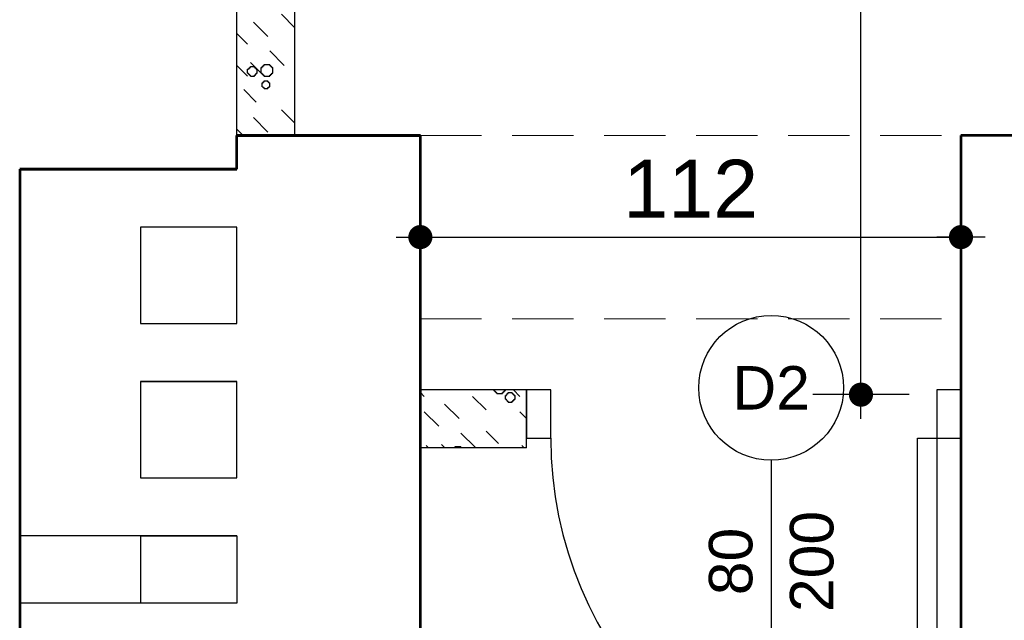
# Model space of a CAD drawing. Header units: millimetres. Extents: x 11979 to 23691, y 12825 to 41978.
# Tile 233 of 256: x 20902 to 21106, y 38086 to 38211. Entities that reach past the tile are written whole.
import ezdxf
from ezdxf.enums import TextEntityAlignment as Align

# ---------------------------------------------------------------- set-up
doc = ezdxf.new("R2010")
doc.units = ezdxf.units.MM
doc.linetypes.add('901', pattern=[0])
doc.linetypes.add('DASHED', pattern=[19.05, 12.7, -6.35])
for name, color, linetype in [('- niebieska cienka - izolacja', 120, 'Continuous'), ('-LI-WIDOK', 2, 'Continuous'), ('-WYMIAR', 8, 'Continuous'), ('_PROJEKTOWANE', 5, 'Continuous'), ('KRESKOWANIE', 8, 'Continuous'), ('PROJEKTOWANE', 5, 'Continuous')]:
    doc.layers.add(name, color=color, linetype=linetype)
doc.layers.add('-ŚCIANY NOŚNE', color=4, linetype='Continuous', lineweight=53)
doc.layers.add('CIENKA', color=1, linetype='901', lineweight=18)
doc.styles.add('ARIAL', font='arial.ttf', dxfattribs={"height": 0.5})
doc.styles.get("Standard").update_dxf_attribs({"font": 'arial.ttf'})
doc.dimstyles.new('CZA-KROPKA-50', dxfattribs={"dimtxt": 12, "dimasz": 1, "dimexe": 2, "dimexo": 25, "dimgap": 4, "dimtad": 1, "dimdec": 1, "dimrnd": 0.5, "dimzin": 9, "dimdsep": 46, "dimtxsty": 'Standard', "dimblk": 'CZA-KROPKA', "dimblk1": 'CZA-KROPKA', "dimblk2": 'CZA-KROPKA', "dimsah": 1, "dimcen": -20, "dimse1": 1, "dimse2": 1, "dimclrd": 8, "dimclre": 8, "dimclrt": 9, "dimadec": 0, "dimazin": 0, "dimtfac": 1, "dimtdec": 1, "dimtmove": 1, "dimatfit": 3, "dimldrblk": 'CZA-KROPKA', "dimfxl": 1, "dimtolj": 1, "dimtzin": 9, "dimarcsym": 0})
pattern_1 = [(315, (8112.473, 14221.135), (19.7999996, -4e-15), [3.394112, -24.607316]), (315, (8112.473, 14240.935), (19.7999996, -4e-15), [3.394112, -24.607316]), (315, (8126.073, 14214.135), (19.7999996, -4e-15), [3.959798, -24.04163]), (315, (8126.073, 14233.935), (19.7999996, -4e-15), [3.959798, -24.04163]), (0, (8122.273, 14219.935), (0, 19.8), [0.2, -19.6]), (90, (8122.473, 14219.935), (-19.8, 1e-15), [0.2, -19.6]), (0, (8122.473, 14220.135), (0, 19.8), [0.2, -19.6]), (0, (8122.673, 14220.135), (0, 19.8), [0.2, -19.6]), (0, (8122.873, 14220.135), (0, 19.8), [0.2, -19.6]), (0, (8123.073, 14220.135), (0, 19.8), [0.2, -19.6]), (90, (8123.273, 14219.935), (-19.8, 1e-15), [0.2, -19.6]), (0, (8123.273, 14219.935), (0, 19.8), [0.2, -19.6]), (90, (8123.473, 14219.735), (-19.8, 1e-15), [0.2, -19.6]), (0, (8123.473, 14219.735), (0, 19.8), [0.2, -19.6]), (90, (8123.673, 14219.535), (-19.8, 1e-15), [0.2, -19.6]), (90, (8123.673, 14219.335), (-19.8, 1e-15), [0.2, -19.6]), (90, (8123.673, 14219.135), (-19.8, 1e-15), [0.2, -19.6]), (90, (8123.673, 14218.935), (-19.8, 1e-15), [0.2, -19.6]), (0, (8123.473, 14218.935), (0, 19.8), [0.2, -19.6]), (90, (8123.473, 14218.735), (-19.8, 1e-15), [0.2, -19.6]), (0, (8123.273, 14218.735), (0, 19.8), [0.2, -19.6]), (90, (8123.273, 14218.535), (-19.8, 1e-15), [0.2, -19.6]), (0, (8123.073, 14218.535), (0, 19.8), [0.2, -19.6]), (0, (8122.873, 14218.535), (0, 19.8), [0.2, -19.6]), (0, (8122.673, 14218.535), (0, 19.8), [0.2, -19.6]), (0, (8122.473, 14218.535), (0, 19.8), [0.2, -19.6]), (90, (8122.473, 14218.535), (-19.8, 1e-15), [0.2, -19.6]), (0, (8122.273, 14218.735), (0, 19.8), [0.2, -19.6]), (90, (8122.273, 14218.735), (-19.8, 1e-15), [0.2, -19.6]), (0, (8122.073, 14218.935), (0, 19.8), [0.2, -19.6]), (90, (8122.073, 14218.935), (-19.8, 1e-15), [0.2, -19.6]), (90, (8122.073, 14219.135), (-19.8, 1e-15), [0.2, -19.6]), (90, (8122.073, 14219.335), (-19.8, 1e-15), [0.2, -19.6]), (90, (8122.073, 14219.535), (-19.8, 1e-15), [0.2, -19.6]), (0, (8122.073, 14219.735), (0, 19.8), [0.2, -19.6]), (90, (8122.273, 14219.735), (-19.8, 1e-15), [0.2, -19.6]), (90, (8119.273, 14202.735), (-19.8, 1e-15), [0.2, -19.6]), (0, (8119.073, 14202.735), (0, 19.8), [0.2, -19.6]), (90, (8119.073, 14202.535), (-19.8, 1e-15), [0.2, -19.6]), (90, (8119.073, 14202.335), (-19.8, 1e-15), [0.2, -19.6]), (90, (8119.073, 14202.135), (-19.8, 1e-15), [0.2, -19.6]), (90, (8119.073, 14201.935), (-19.8, 1e-15), [0.2, -19.6]), (0, (8119.073, 14201.935), (0, 19.8), [0.2, -19.6]), (90, (8119.273, 14201.735), (-19.8, 1e-15), [0.2, -19.6]), (0, (8119.273, 14201.735), (0, 19.8), [0.2, -19.6]), (90, (8119.473, 14201.535), (-19.8, 1e-15), [0.2, -19.6]), (0, (8119.473, 14201.535), (0, 19.8), [0.2, -19.6]), (90, (8119.673, 14201.335), (-19.8, 1e-15), [0.2, -19.6]), (0, (8119.673, 14201.335), (0, 19.8), [0.2, -19.6]), (0, (8119.873, 14201.335), (0, 19.8), [0.2, -19.6]), (0, (8120.073, 14201.335), (0, 19.8), [0.2, -19.6]), (0, (8120.273, 14201.335), (0, 19.8), [0.2, -19.6]), (90, (8120.473, 14201.335), (-19.8, 1e-15), [0.2, -19.6]), (0, (8120.473, 14201.535), (0, 19.8), [0.2, -19.6]), (90, (8120.673, 14201.535), (-19.8, 1e-15), [0.2, -19.6]), (0, (8120.673, 14201.735), (0, 19.8), [0.2, -19.6]), (90, (8120.873, 14201.735), (-19.8, 1e-15), [0.2, -19.6]), (0, (8120.873, 14201.935), (0, 19.8), [0.2, -19.6]), (90, (8121.073, 14201.935), (-19.8, 1e-15), [0.2, -19.6]), (90, (8121.073, 14202.135), (-19.8, 1e-15), [0.2, -19.6]), (90, (8121.073, 14202.335), (-19.8, 1e-15), [0.2, -19.6]), (90, (8121.073, 14202.535), (-19.8, 1e-15), [0.2, -19.6]), (0, (8120.873, 14202.735), (0, 19.8), [0.2, -19.6]), (90, (8120.873, 14202.735), (-19.8, 1e-15), [0.2, -19.6]), (0, (8120.673, 14202.935), (0, 19.8), [0.2, -19.6]), (90, (8120.673, 14202.935), (-19.8, 1e-15), [0.2, -19.6]), (0, (8120.473, 14203.135), (0, 19.8), [0.2, -19.6]), (90, (8120.473, 14203.135), (-19.8, 1e-15), [0.2, -19.6]), (0, (8120.273, 14203.335), (0, 19.8), [0.2, -19.6]), (0, (8120.073, 14203.335), (0, 19.8), [0.2, -19.6]), (0, (8119.873, 14203.335), (0, 19.8), [0.2, -19.6]), (0, (8119.673, 14203.335), (0, 19.8), [0.2, -19.6]), (90, (8119.673, 14203.135), (-19.8, 1e-15), [0.2, -19.6]), (0, (8119.473, 14203.135), (0, 19.8), [0.2, -19.6]), (90, (8119.473, 14202.935), (-19.8, 1e-15), [0.2, -19.6]), (0, (8119.273, 14202.935), (0, 19.8), [0.2, -19.6]), (90, (8122.273, 14203.335), (-19.8, 1e-15), [0.2, -19.6]), (0, (8122.273, 14203.535), (0, 19.8), [0.2, -19.6]), (90, (8122.473, 14203.535), (-19.8, 1e-15), [0.2, -19.6]), (0, (8122.473, 14203.735), (0, 19.8), [0.2, -19.6]), (0, (8122.673, 14203.735), (0, 19.8), [0.2, -19.6]), (0, (8122.873, 14203.735), (0, 19.8), [0.2, -19.6]), (0, (8123.073, 14203.735), (0, 19.8), [0.2, -19.6]), (0, (8123.273, 14203.735), (0, 19.8), [0.2, -19.6]), (0, (8123.473, 14203.735), (0, 19.8), [0.2, -19.6]), (90, (8123.673, 14203.535), (-19.8, 1e-15), [0.2, -19.6]), (0, (8123.673, 14203.535), (0, 19.8), [0.2, -19.6]), (90, (8123.873, 14203.335), (-19.8, 1e-15), [0.2, -19.6]), (0, (8123.873, 14203.335), (0, 19.8), [0.2, -19.6]), (90, (8124.073, 14203.135), (-19.8, 1e-15), [0.2, -19.6]), (0, (8124.073, 14203.135), (0, 19.8), [0.2, -19.6]), (90, (8124.273, 14202.935), (-19.8, 1e-15), [0.2, -19.6]), (90, (8124.273, 14202.735), (-19.8, 1e-15), [0.2, -19.6]), (90, (8124.273, 14202.535), (-19.8, 1e-15), [0.2, -19.6]), (90, (8124.273, 14202.335), (-19.8, 1e-15), [0.2, -19.6]), (90, (8124.273, 14202.135), (-19.8, 1e-15), [0.2, -19.6]), (90, (8124.273, 14201.935), (-19.8, 1e-15), [0.2, -19.6]), (0, (8124.073, 14201.935), (0, 19.8), [0.2, -19.6]), (90, (8124.073, 14201.735), (-19.8, 1e-15), [0.2, -19.6]), (0, (8123.873, 14201.735), (0, 19.8), [0.2, -19.6]), (90, (8123.873, 14201.535), (-19.8, 1e-15), [0.2, -19.6]), (0, (8123.673, 14201.535), (0, 19.8), [0.2, -19.6]), (90, (8123.673, 14201.335), (-19.8, 1e-15), [0.2, -19.6]), (0, (8123.473, 14201.335), (0, 19.8), [0.2, -19.6]), (0, (8123.273, 14201.335), (0, 19.8), [0.2, -19.6]), (0, (8123.073, 14201.335), (0, 19.8), [0.2, -19.6]), (0, (8122.873, 14201.335), (0, 19.8), [0.2, -19.6]), (0, (8122.673, 14201.335), (0, 19.8), [0.2, -19.6]), (0, (8122.473, 14201.335), (0, 19.8), [0.2, -19.6]), (90, (8122.473, 14201.335), (-19.8, 1e-15), [0.2, -19.6]), (0, (8122.273, 14201.535), (0, 19.8), [0.2, -19.6]), (90, (8122.273, 14201.535), (-19.8, 1e-15), [0.2, -19.6]), (0, (8122.073, 14201.735), (0, 19.8), [0.2, -19.6]), (90, (8122.073, 14201.735), (-19.8, 1e-15), [0.2, -19.6]), (0, (8121.873, 14201.935), (0, 19.8), [0.2, -19.6]), (90, (8121.873, 14201.935), (-19.8, 1e-15), [0.2, -19.6]), (90, (8121.873, 14202.135), (-19.8, 1e-15), [0.2, -19.6]), (90, (8121.873, 14202.335), (-19.8, 1e-15), [0.2, -19.6]), (90, (8121.873, 14202.535), (-19.8, 1e-15), [0.2, -19.6]), (90, (8121.873, 14202.735), (-19.8, 1e-15), [0.2, -19.6]), (90, (8121.873, 14202.935), (-19.8, 1e-15), [0.2, -19.6]), (0, (8121.873, 14203.135), (0, 19.8), [0.2, -19.6]), (90, (8122.073, 14203.135), (-19.8, 1e-15), [0.2, -19.6]), (0, (8122.073, 14203.335), (0, 19.8), [0.2, -19.6]), (0, (8114.073, 14217.935), (0, 19.8), [0.2, -19.6]), (90, (8114.273, 14217.935), (-19.8, 1e-15), [0.2, -19.6]), (0, (8114.273, 14218.135), (0, 19.8), [0.2, -19.6]), (0, (8114.473, 14218.135), (0, 19.8), [0.2, -19.6]), (0, (8114.673, 14218.135), (0, 19.8), [0.2, -19.6]), (0, (8114.873, 14218.135), (0, 19.8), [0.2, -19.6]), (90, (8115.073, 14217.935), (-19.8, 1e-15), [0.2, -19.6]), (0, (8115.073, 14217.935), (0, 19.8), [0.2, -19.6]), (90, (8115.273, 14217.735), (-19.8, 1e-15), [0.2, -19.6]), (0, (8115.273, 14217.735), (0, 19.8), [0.2, -19.6]), (90, (8115.473, 14217.535), (-19.8, 1e-15), [0.2, -19.6]), (90, (8115.473, 14217.335), (-19.8, 1e-15), [0.2, -19.6]), (90, (8115.473, 14217.135), (-19.8, 1e-15), [0.2, -19.6]), (90, (8115.473, 14216.935), (-19.8, 1e-15), [0.2, -19.6]), (0, (8115.273, 14216.935), (0, 19.8), [0.2, -19.6]), (90, (8115.273, 14216.735), (-19.8, 1e-15), [0.2, -19.6]), (0, (8115.073, 14216.735), (0, 19.8), [0.2, -19.6]), (90, (8115.073, 14216.535), (-19.8, 1e-15), [0.2, -19.6]), (0, (8114.873, 14216.535), (0, 19.8), [0.2, -19.6]), (0, (8114.673, 14216.535), (0, 19.8), [0.2, -19.6]), (0, (8114.473, 14216.535), (0, 19.8), [0.2, -19.6]), (0, (8114.273, 14216.535), (0, 19.8), [0.2, -19.6]), (90, (8114.273, 14216.535), (-19.8, 1e-15), [0.2, -19.6]), (0, (8114.073, 14216.735), (0, 19.8), [0.2, -19.6]), (90, (8114.073, 14216.735), (-19.8, 1e-15), [0.2, -19.6]), (0, (8113.873, 14216.935), (0, 19.8), [0.2, -19.6]), (90, (8113.873, 14216.935), (-19.8, 1e-15), [0.2, -19.6]), (90, (8113.873, 14217.135), (-19.8, 1e-15), [0.2, -19.6]), (90, (8113.873, 14217.335), (-19.8, 1e-15), [0.2, -19.6]), (90, (8113.873, 14217.535), (-19.8, 1e-15), [0.2, -19.6]), (0, (8113.873, 14217.735), (0, 19.8), [0.2, -19.6]), (90, (8114.073, 14217.735), (-19.8, 1e-15), [0.2, -19.6]), (90, (8111.073, 14216.735), (-19.8, 1e-15), [0.2, -19.6]), (0, (8111.073, 14216.935), (0, 19.8), [0.2, -19.6]), (90, (8111.273, 14216.935), (-19.8, 1e-15), [0.2, -19.6]), (0, (8111.273, 14217.135), (0, 19.8), [0.2, -19.6]), (0, (8111.473, 14217.135), (0, 19.8), [0.2, -19.6]), (0, (8111.673, 14217.135), (0, 19.8), [0.2, -19.6]), (0, (8111.873, 14217.135), (0, 19.8), [0.2, -19.6]), (0, (8112.073, 14217.135), (0, 19.8), [0.2, -19.6]), (0, (8112.273, 14217.135), (0, 19.8), [0.2, -19.6]), (90, (8112.473, 14216.935), (-19.8, 1e-15), [0.2, -19.6]), (0, (8112.473, 14216.935), (0, 19.8), [0.2, -19.6]), (90, (8112.673, 14216.735), (-19.8, 1e-15), [0.2, -19.6]), (0, (8112.673, 14216.735), (0, 19.8), [0.2, -19.6]), (90, (8112.873, 14216.535), (-19.8, 1e-15), [0.2, -19.6]), (0, (8112.873, 14216.535), (0, 19.8), [0.2, -19.6]), (90, (8113.073, 14216.335), (-19.8, 1e-15), [0.2, -19.6]), (90, (8113.073, 14216.135), (-19.8, 1e-15), [0.2, -19.6]), (90, (8113.073, 14215.935), (-19.8, 1e-15), [0.2, -19.6]), (90, (8113.073, 14215.735), (-19.8, 1e-15), [0.2, -19.6]), (90, (8113.073, 14215.535), (-19.8, 1e-15), [0.2, -19.6]), (90, (8113.073, 14215.335), (-19.8, 1e-15), [0.2, -19.6]), (0, (8112.873, 14215.335), (0, 19.8), [0.2, -19.6]), (90, (8112.873, 14215.135), (-19.8, 1e-15), [0.2, -19.6]), (0, (8112.673, 14215.135), (0, 19.8), [0.2, -19.6]), (90, (8112.673, 14214.935), (-19.8, 1e-15), [0.2, -19.6]), (0, (8112.473, 14214.935), (0, 19.8), [0.2, -19.6]), (90, (8112.473, 14214.735), (-19.8, 1e-15), [0.2, -19.6]), (0, (8112.273, 14214.735), (0, 19.8), [0.2, -19.6]), (0, (8112.073, 14214.735), (0, 19.8), [0.2, -19.6]), (0, (8111.873, 14214.735), (0, 19.8), [0.2, -19.6]), (0, (8111.673, 14214.735), (0, 19.8), [0.2, -19.6]), (0, (8111.473, 14214.735), (0, 19.8), [0.2, -19.6]), (0, (8111.273, 14214.735), (0, 19.8), [0.2, -19.6]), (90, (8111.273, 14214.735), (-19.8, 1e-15), [0.2, -19.6]), (0, (8111.073, 14214.935), (0, 19.8), [0.2, -19.6]), (90, (8111.073, 14214.935), (-19.8, 1e-15), [0.2, -19.6]), (0, (8110.873, 14215.135), (0, 19.8), [0.2, -19.6]), (90, (8110.873, 14215.135), (-19.8, 1e-15), [0.2, -19.6]), (0, (8110.673, 14215.335), (0, 19.8), [0.2, -19.6]), (90, (8110.673, 14215.335), (-19.8, 1e-15), [0.2, -19.6]), (90, (8110.673, 14215.535), (-19.8, 1e-15), [0.2, -19.6]), (90, (8110.673, 14215.735), (-19.8, 1e-15), [0.2, -19.6]), (90, (8110.673, 14215.935), (-19.8, 1e-15), [0.2, -19.6]), (90, (8110.673, 14216.135), (-19.8, 1e-15), [0.2, -19.6]), (90, (8110.673, 14216.335), (-19.8, 1e-15), [0.2, -19.6]), (0, (8110.673, 14216.535), (0, 19.8), [0.2, -19.6]), (90, (8110.873, 14216.535), (-19.8, 1e-15), [0.2, -19.6]), (0, (8110.873, 14216.735), (0, 19.8), [0.2, -19.6]), (90, (8113.273, 14214.335), (-19.8, 1e-15), [0.2, -19.6]), (0, (8113.073, 14214.335), (0, 19.8), [0.2, -19.6]), (90, (8113.073, 14214.135), (-19.8, 1e-15), [0.2, -19.6]), (90, (8113.073, 14213.935), (-19.8, 1e-15), [0.2, -19.6]), (90, (8113.073, 14213.735), (-19.8, 1e-15), [0.2, -19.6]), (90, (8113.073, 14213.535), (-19.8, 1e-15), [0.2, -19.6]), (0, (8113.073, 14213.535), (0, 19.8), [0.2, -19.6]), (90, (8113.273, 14213.335), (-19.8, 1e-15), [0.2, -19.6]), (0, (8113.273, 14213.335), (0, 19.8), [0.2, -19.6]), (90, (8113.473, 14213.135), (-19.8, 1e-15), [0.2, -19.6]), (0, (8113.473, 14213.135), (0, 19.8), [0.2, -19.6]), (90, (8113.673, 14212.935), (-19.8, 1e-15), [0.2, -19.6]), (0, (8113.673, 14212.935), (0, 19.8), [0.2, -19.6]), (0, (8113.873, 14212.935), (0, 19.8), [0.2, -19.6]), (0, (8114.073, 14212.935), (0, 19.8), [0.2, -19.6]), (0, (8114.273, 14212.935), (0, 19.8), [0.2, -19.6]), (90, (8114.473, 14212.935), (-19.8, 1e-15), [0.2, -19.6]), (0, (8114.473, 14213.135), (0, 19.8), [0.2, -19.6]), (90, (8114.673, 14213.135), (-19.8, 1e-15), [0.2, -19.6]), (0, (8114.673, 14213.335), (0, 19.8), [0.2, -19.6]), (90, (8114.873, 14213.335), (-19.8, 1e-15), [0.2, -19.6]), (0, (8114.873, 14213.535), (0, 19.8), [0.2, -19.6]), (90, (8115.073, 14213.535), (-19.8, 1e-15), [0.2, -19.6]), (90, (8115.073, 14213.735), (-19.8, 1e-15), [0.2, -19.6]), (90, (8115.073, 14213.935), (-19.8, 1e-15), [0.2, -19.6]), (90, (8115.073, 14214.135), (-19.8, 1e-15), [0.2, -19.6]), (0, (8114.873, 14214.335), (0, 19.8), [0.2, -19.6]), (90, (8114.873, 14214.335), (-19.8, 1e-15), [0.2, -19.6]), (0, (8114.673, 14214.535), (0, 19.8), [0.2, -19.6]), (90, (8114.673, 14214.535), (-19.8, 1e-15), [0.2, -19.6]), (0, (8114.473, 14214.735), (0, 19.8), [0.2, -19.6]), (90, (8114.473, 14214.735), (-19.8, 1e-15), [0.2, -19.6]), (0, (8114.273, 14214.935), (0, 19.8), [0.2, -19.6]), (0, (8114.073, 14214.935), (0, 19.8), [0.2, -19.6]), (0, (8113.873, 14214.935), (0, 19.8), [0.2, -19.6]), (0, (8113.673, 14214.935), (0, 19.8), [0.2, -19.6]), (90, (8113.673, 14214.735), (-19.8, 1e-15), [0.2, -19.6]), (0, (8113.473, 14214.735), (0, 19.8), [0.2, -19.6]), (90, (8113.473, 14214.535), (-19.8, 1e-15), [0.2, -19.6]), (0, (8113.273, 14214.535), (0, 19.8), [0.2, -19.6]), (315, (8123.673, 14206.535), (19.7999996, -4e-15), [4.24264, -23.758788]), (315, (8123.673, 14226.335), (19.7999996, -4e-15), [4.24264, -23.758788]), (315, (8119.673, 14204.135), (19.7999996, -4e-15), [3.959798, -24.04163]), (315, (8119.673, 14223.935), (19.7999996, -4e-15), [3.959798, -24.04163]), (315, (8116.073, 14210.935), (19.7999996, -4e-15), [4.24264, -23.758788]), (315, (8116.073, 14230.735), (19.7999996, -4e-15), [4.24264, -23.758788]), (315, (8113.473, 14216.735), (19.7999996, -4e-15), [3.676956, -24.324474]), (315, (8113.473, 14236.535), (19.7999996, -4e-15), [3.676956, -24.324474]), (315, (8120.273, 14212.535), (19.7999996, -4e-15), [4.24264, -23.758788]), (315, (8120.273, 14232.335), (19.7999996, -4e-15), [4.24264, -23.758788]), (315, (8118.273, 14218.335), (19.7999996, -4e-15), [3.676956, -24.324474]), (315, (8118.273, 14238.135), (19.7999996, -4e-15), [3.676956, -24.324474]), (315, (8116.473, 14203.935), (19.7999996, -4e-15), [3.676956, -24.324474]), (315, (8116.473, 14223.735), (19.7999996, -4e-15), [3.676956, -24.324474]), (315, (8109.073, 14206.935), (19.7999996, -4e-15), [3.676956, -24.324474]), (315, (8109.073, 14226.735), (19.7999996, -4e-15), [3.676956, -24.324474])]

# ---------------------------------------------------------------- blocks, each defined once
blk = doc.blocks.new('CZA-KROPKA')
at = {"layer": '-WYMIAR', "linetype": 'ByBlock'}
for p, q in [((0, 10), (0, -10)), ((5, 0), (-5, 0))]:
    blk.add_line(p, q, dxfattribs=at)
at = {"layer": '-WYMIAR', "linetype": 'ByBlock', "const_width": 2.5}
blk.add_lwpolyline([(-1.25, 0, 1), (1.25, 0, 1)], format="xyb", close=True, dxfattribs=at)
blk = doc.blocks.new('*D1434')
at = {"layer": '-LI-WIDOK', "color": 8, "lineweight": -2}
blk.add_line((22263.24, 39201.65), (22263.24, 37781.65), dxfattribs=at)
at = {"layer": 'Defpoints', "color": 0}
for p in [(20999.74, 39202.65), (22109.27, 37780.65), (22263.24, 37780.65)]:
    blk.add_point(p, dxfattribs=at)
at = {"layer": '-LI-WIDOK', "color": 8, "lineweight": -2}
for p, rotation in [((22263.24, 39202.65), 90), ((22263.24, 37780.65), 270)]:
    blk.add_blockref('CZA-KROPKA', p, dxfattribs=dict(at, rotation=rotation))
at = {"layer": '-LI-WIDOK', "color": 9, "insert": (22253.21, 38491.65), "char_height": 12, "attachment_point": 5, "rotation": 90}
blk.add_mtext('\\A1;1422', dxfattribs=at)
blk = doc.blocks.new('*D1472')
at = {"layer": 'Defpoints', "color": 0}
for p in [(21097.27, 38165.56), (20985.27, 38108.15), (21097.27, 38108.15)]:
    blk.add_point(p, dxfattribs=at)
at = {"layer": 'PROJEKTOWANE', "color": 8, "lineweight": -2}
blk.add_line((20986.27, 38165.56), (21096.27, 38165.56), dxfattribs=at)
at = {"layer": 'PROJEKTOWANE', "color": 8, "lineweight": -2, "rotation": 180}
blk.add_blockref('CZA-KROPKA', (20985.27, 38165.56), dxfattribs=at)
at = {"layer": 'PROJEKTOWANE', "color": 8, "lineweight": -2}
blk.add_blockref('CZA-KROPKA', (21097.27, 38165.56), dxfattribs=at)
at = {"layer": 'PROJEKTOWANE', "color": 9, "insert": (21041.27, 38175.59), "char_height": 12, "attachment_point": 5, "bg_fill": 3, "box_fill_scale": 1.1, "bg_fill_color": 257, "bg_fill_transparency": 0}
blk.add_mtext('\\A1;112', dxfattribs=at)
blk = doc.blocks.new('*D1473')
at = {"layer": 'Defpoints', "color": 0}
for p in [(21076.55, 38326.65), (21097.27, 38326.65), (21097.27, 38132.9)]:
    blk.add_point(p, dxfattribs=at)
at = {"layer": 'PROJEKTOWANE', "color": 8, "lineweight": -2}
blk.add_line((21076.55, 38133.9), (21076.55, 38325.65), dxfattribs=at)
for p, rotation in [((21076.55, 38326.65), 90), ((21076.55, 38132.9), 270)]:
    blk.add_blockref('CZA-KROPKA', p, dxfattribs=dict(at, rotation=rotation))
at = {"layer": 'PROJEKTOWANE', "color": 9, "insert": (21066.42, 38229.77), "char_height": 12, "attachment_point": 5, "rotation": 90, "bg_fill": 3, "box_fill_scale": 1.1, "bg_fill_color": 257, "bg_fill_transparency": 0}
blk.add_mtext('\\A1;194', dxfattribs=at)

msp = doc.modelspace()

# ---------------------------------------------------------------- hatches: boundary and pattern name
at = {"layer": '- niebieska cienka - izolacja'}
h = msp.add_hatch(dxfattribs=at)
h.set_pattern_fill('ANSI31', color=5, scale=10)
h.set_pattern_definition(pattern_1)
h.paths.add_polyline_path([(20947.27, 38302.65), (20947.27, 38186.65), (20959.27, 38186.65), (20959.27, 38302.65)])
h = msp.add_hatch(dxfattribs=at)
h.set_pattern_fill('ANSI31', color=5, scale=10)
h.set_pattern_definition(pattern_1)
h.paths.add_polyline_path([(20985.27, 38121.88), (21007.27, 38121.88), (21007.27, 38123.88), (21007.27, 38133.88), (20985.27, 38133.88)])

# ---------------------------------------------------------------- linework, layer by layer
at = {"layer": '-LI-WIDOK'}
for p, q in [((20947.27, 38167.65), (20927.27, 38167.65)), ((20927.27, 38167.65), (20927.27, 38147.65)), ((20947.27, 38147.65), (20947.27, 38167.65)), ((20927.27, 38147.65), (20947.27, 38147.65)), ((20927.27, 38135.65), (20947.27, 38135.65)), ((20947.27, 38135.65), (20927.27, 38135.65)), ((20927.27, 38135.65), (20927.27, 38115.65)), ((20947.27, 38115.65), (20947.27, 38135.65)), ((20927.27, 38115.65), (20947.27, 38115.65)), ((20927.27, 38103.65), (20902.27, 38103.65)), ((20927.27, 38103.65), (20947.27, 38103.65)), ((20947.27, 38103.65), (20927.27, 38103.65)), ((20927.27, 38103.65), (20927.27, 38089.65)), ((20947.27, 38103.65), (20947.27, 38089.65)), ((20927.27, 38089.65), (20902.27, 38089.65)), ((20947.27, 38089.65), (20927.27, 38089.65))]:
    msp.add_line(p, q, dxfattribs=at)
at = {"layer": '-ŚCIANY NOŚNE'}
for p, q in [((20947.27, 38179.65), (20947.27, 38186.65)), ((20947.27, 38186.65), (20985.27, 38186.65)), ((20985.27, 38186.65), (20947.27, 38186.65)), ((20985.27, 38079.15), (20985.27, 38186.65)), ((21122.27, 38186.65), (21097.27, 38186.65)), ((21097.27, 38186.65), (21097.27, 38079.15)), ((20902.27, 38179.65), (20940.97, 38179.65)), ((20947.27, 38179.65), (20902.27, 38179.65)), ((20902.27, 38179.65), (20902.27, 38027.65)), ((20902.27, 38179.65), (20947.27, 38179.65))]:
    msp.add_line(p, q, dxfattribs=at)
at = {"layer": 'CIENKA', "linetype": 'DASHED'}
for p, q in [((20985.27, 38186.65), (21097.27, 38186.65)), ((20985.27, 38148.65), (21097.27, 38148.65))]:
    msp.add_line(p, q, dxfattribs=at)
at = {"layer": 'KRESKOWANIE', "linetype": 'DASHED'}
msp.add_line((20985.27, 38108.15), (20985.27, 38106.15), dxfattribs=at)
at = {"layer": 'PROJEKTOWANE'}
for p, q in [((20947.27, 38186.65), (20947.27, 38302.65)), ((20959.27, 38186.65), (20959.27, 38302.65))]:
    msp.add_line(p, q, dxfattribs=at)

# ---------------------------------------------------------------- texts
at = {"layer": 'PROJEKTOWANE', "style": 'ARIAL'}
msp.add_text('80', height=9, rotation=90, dxfattribs=at).set_placement((21049.55, 38098.32), align=Align.MIDDLE_CENTER)

# ---------------------------------------------------------------- dimensions: what is measured, and where the dimension line sits
at = {"layer": '-LI-WIDOK'}
dim = msp.add_linear_dim(base=(22263.24, 37780.65), p1=(20999.74, 39202.65), p2=(22109.27, 37780.65), angle=90, dimstyle='CZA-KROPKA-50', override={"dimfxl": 0, "dimfxlon": 1}, dxfattribs=at)
dim.commit()
dim.dimension.update_dxf_attribs({"geometry": '*D1434', "text_midpoint": (22253.21, 38491.65)})

# ---------------------------------------------------------------- next in the draw order: dimensions: what is measured, and where the dimension line sits
at = {"layer": 'PROJEKTOWANE'}
dim = msp.add_linear_dim(base=(21097.27, 38165.56), p1=(20985.27, 38108.15), p2=(21097.27, 38108.15), dimstyle='CZA-KROPKA-50', override={"dimfxl": 0, "dimfxlon": 1, "dimtfill": 1}, dxfattribs=at)
dim.commit()
dim.dimension.update_dxf_attribs({"geometry": '*D1472', "text_midpoint": (21041.27, 38175.59)})

# ---------------------------------------------------------------- next in the draw order: linework, layer by layer
at = {"layer": '_PROJEKTOWANE'}
for p, q in [((21007.27, 38133.88), (20985.27, 38133.88)), ((21007.27, 38121.88), (21007.27, 38133.88)), ((21007.27, 38121.88), (20985.27, 38121.88))]:
    msp.add_line(p, q, dxfattribs=at)
at = {"layer": 'PROJEKTOWANE'}
msp.add_line((21057.95, 38119.32), (21057.95, 38077.32), dxfattribs=at)
for points in [[(21007.27, 38123.88), (21012.27, 38123.88), (21012.27, 38133.88), (21007.27, 38133.88)], [(21088.27, 38123.88), (21092.27, 38123.88), (21092.27, 38043.88), (21088.27, 38043.88)]]:
    msp.add_lwpolyline(points, close=True, dxfattribs=at)
msp.add_arc((21092.27, 38123.88), 80, 180, 270, dxfattribs=at)

# ---------------------------------------------------------------- next in the draw order: texts
at = {"layer": 'PROJEKTOWANE', "style": 'ARIAL'}
msp.add_text('200', height=9, rotation=90, dxfattribs=at).set_placement((21066.34, 38098.32), align=Align.MIDDLE_CENTER)

# ---------------------------------------------------------------- next in the draw order: dimensions: what is measured, and where the dimension line sits
at = {"layer": 'PROJEKTOWANE'}
dim = msp.add_linear_dim(base=(21076.55064119, 38326.64921918), p1=(21097.26778018, 38132.89921917), p2=(21097.26778018, 38326.64921918), angle=90, dimstyle='CZA-KROPKA-50', override={"dimfxl": 0, "dimfxlon": 1, "dimtfill": 1}, dxfattribs=at)
dim.commit()
dim.dimension.update_dxf_attribs({"geometry": '*D1473', "text_midpoint": (21066.42376533, 38229.77421917)})

# ---------------------------------------------------------------- next in the draw order: linework, layer by layer
msp.add_lwpolyline([(21092.27, 38123.88), (21097.27, 38123.88), (21097.27, 38133.88), (21092.27, 38133.88)], close=True, dxfattribs=at)
msp.add_circle((21057.95, 38134.32), 15, dxfattribs=at)

# ---------------------------------------------------------------- next in the draw order: texts
at = {"layer": 'PROJEKTOWANE', "style": 'ARIAL'}
msp.add_text('D2', height=9, dxfattribs=at).set_placement((21057.95, 38134.32), align=Align.MIDDLE_CENTER)

doc.saveas('drawing.dxf')
